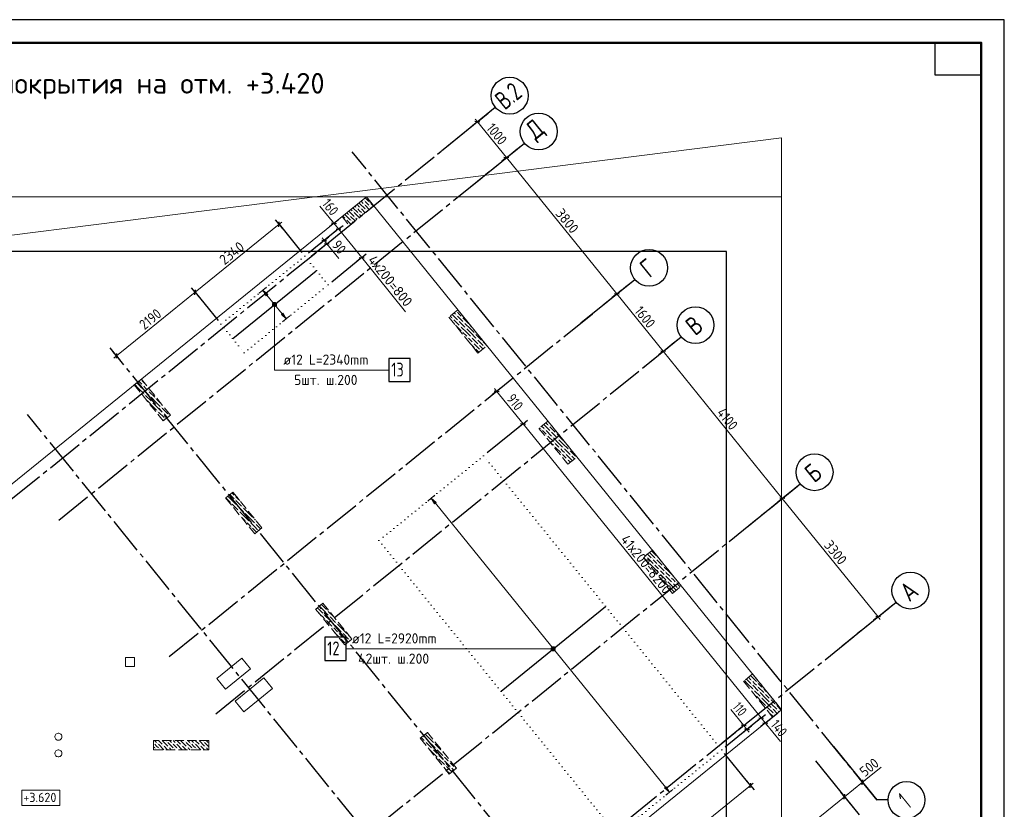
# Model space of a CAD drawing. Header units: millimetres. Extents: x 0 to 42000, y 0 to 29700.
# Tile 7 of 7: x 20659 to 42000, y 12590 to 29700. Entities that reach past the tile are written whole.
import ezdxf

# ---------------------------------------------------------------- set-up
doc = ezdxf.new("R2010")
doc.units = ezdxf.units.MM
for name, pattern in [('______2', [270, 200, -70]), ('______5', [1100, 800, -100, 100, -100]), ('______9', [100, 0, -100])]:
    doc.linetypes.add(name, pattern=pattern)
for name, color, linetype, lineweight in [('Standard', 7, 'Continuous', 25), ('ДОП Низ по Х', 7, 'Continuous', 18), ('ЖБ Перекрытие верхний уровень', 7, 'Continuous', 18), ('Общий01', 7, 'Continuous', 13), ('Позиционная метка номер позиции', 7, 'Continuous', 13), ('Примечания', 7, 'Continuous', 13), ('Размерная линия_ общее', 7, 'Continuous', 13), ('Текст_ общее', 7, 'Continuous', 25)]:
    doc.layers.add(name, color=color, linetype=linetype, lineweight=lineweight)
doc.layers.add('ЖБ Пилон', color=7, linetype='______2', lineweight=13, true_color=0xa0a0a0)
doc.layers.add('Оси', color=7, linetype='______5', lineweight=13, true_color=0x656565)
doc.styles.add('ISOCPEUR', font='txt')

msp = doc.modelspace()

# ---------------------------------------------------------------- hatches: boundary and pattern name
at = {"layer": 'ДОП Низ по Х', "linetype": 'Continuous', "lineweight": 13, "transparency": 33554687}
for points in [[(26003, 23717), (25930, 23838), (26034, 23742)], [(29653, 19210), (29580, 19331), (29684, 19235)]]:
    msp.add_hatch(color=7, dxfattribs=at).paths.add_polyline_path(points, flags=16)
for points in [[(26330, 23313), (26434, 23217), (26361, 23338)], [(34637, 13055), (34741, 12958), (34668, 13080)]]:
    msp.add_hatch(color=7, dxfattribs=at).paths.add_polyline_path(points)
at = {"layer": 'ЖБ Пилон', "linetype": 'Continuous', "lineweight": 18, "transparency": 33554687}
for points in [[(27960, 25619), (27967, 25626), (27973, 25619), (27967, 25613)], [(28040, 25619), (28047, 25626), (28053, 25619), (28047, 25613)], [(28120, 25779), (28127, 25786), (28133, 25779), (28127, 25773)], [(28120, 25699), (28127, 25706), (28133, 25699), (28127, 25693)], [(28240, 25739), (28247, 25746), (28253, 25739), (28247, 25733)], [(28240, 25659), (28247, 25666), (28253, 25659), (28247, 25653)], [(27800, 25459), (27807, 25466), (27813, 25459), (27807, 25453)], [(27880, 25539), (27887, 25546), (27893, 25539), (27887, 25533)], [(27920, 25419), (27927, 25426), (27933, 25419), (27927, 25413)], [(28000, 25499), (28007, 25506), (28013, 25499), (28007, 25493)], [(28080, 25499), (28087, 25506), (28093, 25499), (28087, 25493)], [(28160, 25579), (28167, 25586), (28173, 25579), (28167, 25573)], [(27720, 25379), (27727, 25386), (27733, 25379), (27727, 25373)], [(27840, 25339), (27847, 25346), (27853, 25339), (27847, 25333)], [(30120, 23379), (30127, 23386), (30133, 23379), (30127, 23373)], [(30120, 23299), (30127, 23306), (30133, 23299), (30127, 23293)], [(30240, 23259), (30247, 23266), (30253, 23259), (30247, 23253)], [(30040, 23219), (30047, 23226), (30053, 23219), (30047, 23213)], [(30084, 23103), (30087, 23106), (30093, 23099), (30090, 23095)], [(30160, 23179), (30167, 23186), (30173, 23179), (30167, 23173)], [(30200, 23059), (30207, 23066), (30213, 23059), (30207, 23053)], [(30280, 23139), (30287, 23146), (30293, 23139), (30287, 23133)], [(30400, 23099), (30405, 23104), (30411, 23096), (30407, 23093)], [(30240, 22939), (30247, 22946), (30253, 22939), (30247, 22933)], [(30320, 23019), (30327, 23026), (30333, 23019), (30327, 23013)], [(30520, 22899), (30527, 22906), (30533, 22899), (30527, 22893)], [(30360, 22819), (30367, 22826), (30373, 22819), (30367, 22813)], [(30406, 22705), (30407, 22706), (30413, 22699), (30412, 22698)], [(30440, 22819), (30447, 22826), (30453, 22819), (30447, 22813)], [(30480, 22699), (30487, 22706), (30493, 22699), (30487, 22693)], [(30560, 22779), (30567, 22786), (30573, 22779), (30567, 22773)], [(30600, 22659), (30607, 22666), (30613, 22659), (30607, 22653)], [(30680, 22739), (30687, 22746), (30693, 22739), (30687, 22733)], [(30720, 22619), (30727, 22626), (30733, 22619), (30727, 22613)], [(30520, 22579), (30527, 22586), (30533, 22579), (30527, 22573)], [(30640, 22539), (30647, 22546), (30653, 22539), (30647, 22533)], [(23288, 21904), (23293, 21899), (23287, 21893), (23281, 21899)], [(23320, 21779), (23327, 21786), (23333, 21779), (23327, 21773)], [(23320, 21699), (23327, 21706), (23333, 21699), (23327, 21693)], [(23360, 21579), (23367, 21586), (23373, 21579), (23367, 21573)], [(23440, 21659), (23447, 21666), (23453, 21659), (23447, 21653)], [(23403, 21462), (23407, 21466), (23413, 21459), (23409, 21454)], [(23480, 21539), (23487, 21546), (23493, 21539), (23487, 21533)], [(23520, 21419), (23527, 21426), (23533, 21419), (23527, 21413)], [(23600, 21499), (23607, 21506), (23613, 21499), (23607, 21493)], [(23720, 21379), (23724, 21383), (23730, 21376), (23727, 21373)], [(23640, 21219), (23647, 21226), (23653, 21219), (23647, 21213)], [(23720, 21299), (23727, 21306), (23733, 21299), (23727, 21293)], [(23760, 21179), (23767, 21186), (23773, 21179), (23767, 21173)], [(23880, 21139), (23887, 21146), (23893, 21139), (23887, 21133)], [(23800, 21059), (23807, 21066), (23813, 21059), (23807, 21053)], [(32120, 20979), (32123, 20982), (32129, 20975), (32127, 20973)], [(31960, 20819), (31967, 20826), (31973, 20819), (31967, 20813)], [(32040, 20819), (32047, 20826), (32053, 20819), (32047, 20813)], [(32080, 20699), (32087, 20706), (32093, 20699), (32087, 20693)], [(32120, 20899), (32127, 20906), (32133, 20899), (32127, 20893)], [(32160, 20779), (32167, 20786), (32173, 20779), (32167, 20773)], [(32280, 20739), (32287, 20746), (32293, 20739), (32287, 20733)], [(32124, 20583), (32127, 20586), (32133, 20579), (32130, 20576)], [(32200, 20659), (32207, 20666), (32213, 20659), (32207, 20653)], [(32240, 20539), (32247, 20546), (32253, 20539), (32247, 20533)], [(32320, 20619), (32327, 20626), (32333, 20619), (32327, 20613)], [(32240, 20459), (32247, 20466), (32253, 20459), (32247, 20453)], [(32360, 20419), (32367, 20426), (32373, 20419), (32367, 20413)], [(32400, 20299), (32407, 20306), (32413, 20299), (32407, 20293)], [(32440, 20419), (32447, 20426), (32453, 20419), (32447, 20413)], [(32480, 20299), (32487, 20306), (32493, 20299), (32487, 20293)], [(32560, 20379), (32567, 20386), (32573, 20379), (32567, 20373)], [(32520, 20179), (32527, 20186), (32533, 20179), (32527, 20173)], [(32520, 20099), (32527, 20106), (32533, 20099), (32527, 20093)], [(32600, 20259), (32607, 20266), (32613, 20259), (32607, 20253)], [(32720, 20219), (32727, 20226), (32731, 20222), (32724, 20216)], [(25240, 19219), (25247, 19226), (25253, 19219), (25247, 19213)], [(25320, 19379), (25327, 19386), (25333, 19379), (25327, 19373)], [(25320, 19299), (25327, 19306), (25333, 19299), (25327, 19293)], [(25440, 19259), (25442, 19261), (25448, 19254), (25447, 19253)], [(25360, 19179), (25367, 19186), (25373, 19179), (25367, 19173)], [(25400, 19059), (25407, 19066), (25413, 19059), (25407, 19053)], [(25480, 19139), (25487, 19146), (25493, 19139), (25487, 19133)], [(25520, 19019), (25527, 19026), (25533, 19019), (25527, 19013)], [(25443, 18942), (25447, 18946), (25453, 18939), (25449, 18935)], [(25560, 18819), (25567, 18826), (25573, 18819), (25567, 18813)], [(25640, 18819), (25647, 18826), (25653, 18819), (25647, 18813)], [(25720, 18899), (25727, 18906), (25733, 18899), (25727, 18893)], [(25760, 18779), (25767, 18786), (25773, 18779), (25767, 18773)], [(25680, 18699), (25687, 18706), (25693, 18699), (25687, 18693)], [(25800, 18659), (25807, 18666), (25813, 18659), (25807, 18653)], [(34240, 18059), (34247, 18066), (34253, 18059), (34247, 18053)], [(34280, 17939), (34287, 17946), (34293, 17939), (34287, 17933)], [(34360, 18019), (34367, 18026), (34373, 18019), (34367, 18013)], [(34440, 18019), (34447, 18026), (34453, 18019), (34447, 18013)], [(34400, 17899), (34407, 17906), (34413, 17899), (34407, 17893)], [(34480, 17899), (34487, 17906), (34493, 17899), (34487, 17893)], [(34520, 17779), (34527, 17786), (34533, 17779), (34527, 17773)], [(34600, 17859), (34607, 17866), (34613, 17859), (34607, 17853)], [(34640, 17739), (34647, 17746), (34653, 17739), (34647, 17733)], [(34520, 17699), (34527, 17706), (34533, 17699), (34527, 17693)], [(34560, 17579), (34567, 17586), (34573, 17579), (34567, 17573)], [(34640, 17659), (34647, 17666), (34653, 17659), (34647, 17653)], [(34680, 17539), (34687, 17546), (34693, 17539), (34687, 17533)], [(34760, 17619), (34767, 17626), (34773, 17619), (34767, 17613)], [(34800, 17499), (34807, 17506), (34813, 17499), (34807, 17493)], [(34840, 17619), (34844, 17623), (34850, 17615), (34847, 17613)], [(34880, 17499), (34887, 17506), (34893, 17499), (34887, 17493)], [(34720, 17419), (34727, 17426), (34733, 17419), (34727, 17413)], [(34920, 17379), (34927, 17386), (34933, 17379), (34927, 17373)], [(27320, 16899), (27327, 16906), (27333, 16899), (27327, 16893)], [(27161, 16820), (27167, 16826), (27173, 16819), (27167, 16813)], [(27240, 16819), (27247, 16826), (27253, 16819), (27247, 16813)], [(27280, 16699), (27287, 16706), (27293, 16699), (27287, 16693)], [(27360, 16779), (27367, 16786), (27373, 16779), (27367, 16773)], [(27400, 16659), (27407, 16666), (27413, 16659), (27407, 16653)], [(27480, 16739), (27483, 16741), (27488, 16734), (27487, 16733)], [(27440, 16539), (27447, 16546), (27453, 16539), (27447, 16533)], [(27520, 16619), (27527, 16626), (27533, 16619), (27527, 16613)], [(27560, 16419), (27567, 16426), (27573, 16419), (27567, 16413)], [(27600, 16299), (27607, 16306), (27613, 16299), (27607, 16293)], [(27640, 16419), (27647, 16426), (27653, 16419), (27647, 16413)], [(27680, 16299), (27687, 16306), (27693, 16299), (27687, 16293)], [(27760, 16379), (27767, 16386), (27773, 16379), (27767, 16373)], [(27800, 16259), (27807, 16266), (27813, 16259), (27807, 16253)], [(27720, 16179), (27727, 16186), (27733, 16179), (27727, 16173)], [(36520, 15379), (36527, 15386), (36533, 15379), (36527, 15373)], [(36520, 15299), (36527, 15306), (36533, 15299), (36527, 15293)], [(36560, 15179), (36567, 15186), (36573, 15179), (36567, 15173)], [(36640, 15339), (36647, 15346), (36653, 15339), (36647, 15333)], [(36640, 15259), (36647, 15266), (36653, 15259), (36647, 15253)], [(36760, 15219), (36767, 15226), (36773, 15219), (36767, 15213)], [(36600, 15059), (36607, 15066), (36613, 15059), (36607, 15053)], [(36680, 15139), (36687, 15146), (36693, 15139), (36687, 15133)], [(36720, 15019), (36727, 15026), (36733, 15019), (36727, 15013)], [(36800, 15099), (36807, 15106), (36813, 15099), (36807, 15093)], [(36880, 15099), (36884, 15103), (36890, 15096), (36887, 15093)], [(36920, 14979), (36927, 14986), (36933, 14979), (36927, 14973)], [(36840, 14819), (36847, 14826), (36853, 14819), (36847, 14813)], [(36920, 14899), (36927, 14906), (36933, 14899), (36927, 14893)], [(36960, 14779), (36967, 14786), (36973, 14779), (36967, 14773)], [(37040, 14859), (37047, 14866), (37053, 14859), (37047, 14853)], [(37080, 14739), (37087, 14746), (37093, 14739), (37087, 14733)], [(36885, 14704), (36887, 14706), (36893, 14699), (36891, 14697)], [(37000, 14659), (37007, 14666), (37013, 14659), (37007, 14653)], [(29440, 14139), (29447, 14146), (29453, 14139), (29447, 14133)], [(29520, 14219), (29523, 14222), (29529, 14215), (29527, 14213)], [(23560, 14019), (23567, 14026), (23573, 14019), (23567, 14013)], [(23600, 13899), (23607, 13906), (23613, 13899), (23607, 13893)], [(23640, 14019), (23647, 14026), (23653, 14019), (23647, 14013)], [(23680, 13899), (23687, 13906), (23693, 13899), (23687, 13893)], [(23760, 13979), (23767, 13986), (23773, 13979), (23767, 13973)], [(23840, 14059), (23847, 14066), (23853, 14059), (23847, 14053)], [(23880, 13939), (23887, 13946), (23893, 13939), (23887, 13933)], [(23960, 14019), (23967, 14026), (23973, 14019), (23967, 14013)], [(24000, 13899), (24007, 13906), (24013, 13899), (24007, 13893)], [(24040, 14019), (24047, 14026), (24053, 14019), (24047, 14013)], [(24080, 13899), (24087, 13906), (24093, 13899), (24087, 13893)], [(24160, 13979), (24167, 13986), (24173, 13979), (24167, 13973)], [(24240, 14059), (24247, 14066), (24253, 14059), (24247, 14053)], [(24280, 13939), (24287, 13946), (24293, 13939), (24287, 13933)], [(24360, 14019), (24367, 14026), (24373, 14019), (24367, 14013)], [(24400, 13899), (24407, 13906), (24413, 13899), (24407, 13893)], [(24440, 14019), (24447, 14026), (24453, 14019), (24447, 14013)], [(24480, 13899), (24487, 13906), (24493, 13899), (24487, 13893)], [(24560, 13979), (24567, 13986), (24573, 13979), (24567, 13973)], [(24640, 14059), (24647, 14066), (24653, 14059), (24647, 14053)], [(24680, 13939), (24687, 13946), (24693, 13939), (24687, 13933)], [(29440, 14059), (29447, 14066), (29453, 14059), (29447, 14053)], [(29560, 14019), (29567, 14026), (29573, 14019), (29567, 14013)], [(29600, 13899), (29607, 13906), (29613, 13899), (29607, 13893)], [(29640, 14019), (29647, 14026), (29653, 14019), (29647, 14013)], [(29680, 13899), (29687, 13906), (29693, 13899), (29687, 13893)], [(29720, 13779), (29727, 13786), (29733, 13779), (29727, 13773)], [(29720, 13699), (29727, 13706), (29733, 13699), (29727, 13693)], [(29800, 13859), (29807, 13866), (29813, 13859), (29807, 13853)], [(29840, 13739), (29847, 13746), (29853, 13739), (29847, 13733)], [(29840, 13659), (29847, 13666), (29853, 13659), (29847, 13653)], [(29880, 13539), (29887, 13546), (29893, 13539), (29887, 13533)], [(29960, 13619), (29967, 13626), (29973, 13619), (29967, 13613)], [(30000, 13499), (30007, 13506), (30013, 13499), (30007, 13493)], [(30080, 13499), (30087, 13506), (30093, 13499), (30087, 13493)], [(29920, 13419), (29927, 13426), (29933, 13419), (29927, 13413)]]:
    msp.add_hatch(color=7, dxfattribs=at).paths.add_polyline_path(points, flags=16)
at = {"layer": 'Позиционная метка номер позиции', "linetype": 'Continuous', "lineweight": 13, "transparency": 33554687}
for points in [[(26221, 23550), (26143, 23550), (26137, 23528)], [(26221, 23550), (26137, 23528), (26227, 23528)], [(26227, 23528), (26137, 23528), (26143, 23505)], [(26205, 23566), (26160, 23566), (26143, 23550)], [(26205, 23566), (26143, 23550), (26221, 23550)], [(26227, 23528), (26143, 23505), (26221, 23505)], [(26221, 23505), (26143, 23505), (26160, 23489)], [(26160, 23566), (26205, 23566), (26182, 23573)], [(26221, 23505), (26160, 23489), (26205, 23489)], [(26205, 23489), (26160, 23489), (26182, 23483)], [(32185, 16044), (32185, 16089), (32178, 16067)], [(32201, 16028), (32201, 16106), (32185, 16089)], [(32201, 16028), (32185, 16089), (32185, 16044)], [(32223, 16022), (32223, 16112), (32201, 16106)], [(32223, 16022), (32201, 16106), (32201, 16028)], [(32246, 16028), (32246, 16106), (32223, 16112)], [(32246, 16028), (32223, 16112), (32223, 16022)], [(32262, 16044), (32262, 16089), (32246, 16106)], [(32262, 16044), (32246, 16106), (32246, 16028)], [(32262, 16089), (32262, 16044), (32268, 16067)]]:
    msp.add_hatch(color=7, dxfattribs=at).paths.add_polyline_path(points)

# ---------------------------------------------------------------- linework, layer by layer
at = {"layer": 'Standard', "color": 7, "linetype": 'Continuous', "lineweight": 35, "transparency": 33554687}
for p, q in [((41500, 27600), (41500, 20500)), ((41500, 27200), (41500, 20100))]:
    msp.add_line(p, q, dxfattribs=at)
at = {"layer": 'Standard', "color": 7, "linetype": 'Continuous', "lineweight": 50, "transparency": 33554687}
msp.add_line((41500, 27100), (41500, 23200), dxfattribs=at)
at = {"layer": 'Standard', "color": 7, "linetype": 'Continuous', "lineweight": 25, "transparency": 33554687}
for points in [[(0, 0), (42000, 0), (42000, 29700), (0, 29700), (0, 0)], [(41500, 29200), (41500, 28500), (40500, 28500), (40500, 29200), (41500, 29200)]]:
    msp.add_lwpolyline(points, close=True, dxfattribs=at)
at = {"layer": 'Standard', "color": 7, "linetype": 'Continuous', "lineweight": 50, "transparency": 33554687}
msp.add_lwpolyline([(2000, 29200), (41500, 29200), (41500, 500), (2000, 500), (2000, 29200)], close=True, dxfattribs=at)
at = {"layer": 'Standard', "color": 7, "linetype": 'Continuous', "lineweight": 13, "transparency": 33554687}
for points in [[(41500, 29200), (2000, 29200), (2000, 6000), (41500, 6000), (41500, 29200)], [(5829, 9232), (37172, 9232), (37172, 27138), (5512, 23138), (5829, 9232)], [(6829, 9232), (37172, 9232), (37172, 25860), (6829, 25860), (6829, 9232)]]:
    msp.add_lwpolyline(points, dxfattribs=at)
at = {"layer": 'Standard', "color": 254, "linetype": 'Continuous', "lineweight": 25, "true_color": 0xc4c4ff, "transparency": 33554687}
msp.add_lwpolyline([(14159, 9266), (35979, 9266), (35979, 24679), (14159, 24679), (14159, 9266)], dxfattribs=at)
at = {"layer": 'ДОП Низ по Х', "color": 7, "linetype": 'Continuous', "lineweight": 25, "transparency": 33554687}
for p, q in [((25278, 22795), (27087, 24260)), ((31093, 15152), (33353, 16982))]:
    msp.add_line(p, q, dxfattribs=at)
at = {"layer": 'ДОП Низ по Х', "color": 251, "linetype": 'Continuous', "lineweight": 13, "true_color": 0x494949, "transparency": 33554687}
for p, q in [((25930, 23838), (25853, 23776)), ((25930, 23838), (26008, 23901)), ((25930, 23838), (26034, 23742)), ((26003, 23717), (25930, 23838)), ((25930, 23838), (25930, 23838)), ((26034, 23742), (26003, 23717)), ((26019, 23730), (26346, 23326)), ((26361, 23338), (26330, 23313)), ((26330, 23313), (26434, 23217)), ((26434, 23217), (26361, 23338)), ((26434, 23217), (26512, 23280)), ((26434, 23217), (26356, 23154)), ((26434, 23217), (26434, 23217)), ((29580, 19331), (29503, 19268)), ((29580, 19331), (29658, 19394)), ((29580, 19331), (29684, 19235)), ((29653, 19210), (29580, 19331)), ((29580, 19331), (29580, 19331)), ((29684, 19235), (29653, 19210)), ((29668, 19222), (34653, 13067)), ((34668, 13080), (34637, 13055)), ((34637, 13055), (34741, 12958)), ((34741, 12958), (34668, 13080)), ((34741, 12958), (34818, 13021)), ((34741, 12958), (34663, 12895)), ((34741, 12958), (34741, 12958))]:
    msp.add_line(p, q, dxfattribs=at)
at = {"layer": 'ДОП Низ по Х', "color": 7, "linetype": 'Continuous', "lineweight": 25, "transparency": 33554687}
for points in [[(28662, 21858), (29122, 21858), (29122, 22358), (28662, 22358), (28662, 21858)], [(27274, 15817), (27734, 15817), (27734, 16317), (27274, 16317), (27274, 15817)]]:
    msp.add_lwpolyline(points, dxfattribs=at)
at = {"layer": 'ЖБ Перекрытие верхний уровень', "color": 7, "linetype": 'Continuous', "lineweight": 18, "transparency": 33554687}
for p, q in [((28173, 25860), (19370, 18732)), ((37172, 14747), (28173, 25860)), ((23149, 15882), (22949, 15882)), ((22949, 15882), (22949, 15682)), ((23149, 15682), (23149, 15882)), ((25476, 15866), (24932, 15426)), ((25665, 15633), (25476, 15866)), ((22949, 15682), (23149, 15682)), ((25121, 15192), (25665, 15633)), ((24932, 15426), (25121, 15192)), ((25950, 15439), (25329, 14936)), ((26139, 15206), (25950, 15439)), ((25517, 14703), (26139, 15206)), ((25329, 14936), (25517, 14703)), ((30362, 9232), (37172, 14747)), ((21428, 14187), (21424, 14170)), ((21424, 14170), (21424, 14154)), ((21424, 14154), (21428, 14137)), ((21435, 14202), (21428, 14187)), ((21428, 14137), (21435, 14122)), ((21445, 14215), (21435, 14202)), ((21435, 14122), (21445, 14109)), ((21459, 14226), (21445, 14215)), ((21445, 14109), (21459, 14098)), ((21474, 14233), (21459, 14226)), ((21459, 14098), (21474, 14091)), ((21490, 14237), (21474, 14233)), ((21474, 14091), (21490, 14087)), ((21507, 14237), (21490, 14237)), ((21490, 14087), (21507, 14087)), ((21524, 14233), (21507, 14237)), ((21507, 14087), (21524, 14091)), ((21539, 14226), (21524, 14233)), ((21524, 14091), (21539, 14098)), ((21552, 14215), (21539, 14226)), ((21539, 14098), (21552, 14109)), ((21562, 14202), (21552, 14215)), ((21552, 14109), (21562, 14122)), ((21570, 14187), (21562, 14202)), ((21562, 14122), (21570, 14137)), ((21574, 14170), (21570, 14187)), ((21570, 14137), (21574, 14154)), ((21574, 14154), (21574, 14170)), ((21474, 13873), (21459, 13866)), ((21490, 13877), (21474, 13873)), ((21507, 13877), (21490, 13877)), ((21524, 13873), (21507, 13877)), ((21539, 13866), (21524, 13873)), ((21428, 13827), (21424, 13810)), ((21424, 13810), (21424, 13794)), ((21424, 13794), (21428, 13777)), ((21435, 13842), (21428, 13827)), ((21428, 13777), (21435, 13762)), ((21445, 13855), (21435, 13842)), ((21435, 13762), (21445, 13749)), ((21459, 13866), (21445, 13855)), ((21445, 13749), (21459, 13738)), ((21459, 13738), (21474, 13731)), ((21474, 13731), (21490, 13727)), ((21490, 13727), (21507, 13727)), ((21507, 13727), (21524, 13731)), ((21524, 13731), (21539, 13738)), ((21552, 13855), (21539, 13866)), ((21539, 13738), (21552, 13749)), ((21562, 13842), (21552, 13855)), ((21552, 13749), (21562, 13762)), ((21570, 13827), (21562, 13842)), ((21562, 13762), (21570, 13777)), ((21574, 13810), (21570, 13827)), ((21570, 13777), (21574, 13794)), ((21574, 13794), (21574, 13810))]:
    msp.add_line(p, q, dxfattribs=at)
at = {"layer": 'ЖБ Пилон', "color": 253, "linetype": '______2', "lineweight": 13, "true_color": 0xa0a0a0, "transparency": 33554687}
for p, q in [((28173, 25860), (27648, 25435)), ((28330, 25666), (28173, 25860)), ((27806, 25241), (28330, 25666)), ((27648, 25435), (27806, 25241)), ((30155, 23412), (29961, 23254)), ((30785, 22635), (30155, 23412)), ((29961, 23254), (30590, 22477)), ((30590, 22477), (30785, 22635)), ((23296, 21911), (23141, 21785)), ((23141, 21785), (23770, 21008)), ((23926, 21134), (23296, 21911)), ((23770, 21008), (23926, 21134)), ((32106, 21003), (31912, 20845)), ((32736, 20226), (32106, 21003)), ((31912, 20845), (32541, 20068)), ((32541, 20068), (32736, 20226)), ((25279, 19463), (25123, 19337)), ((25908, 18686), (25279, 19463)), ((25123, 19337), (25753, 18560)), ((25753, 18560), (25908, 18686)), ((34372, 18205), (34178, 18048)), ((35001, 17428), (34372, 18205)), ((34178, 18048), (34807, 17270)), ((34807, 17270), (35001, 17428)), ((27230, 17054), (27074, 16928)), ((27074, 16928), (27703, 16151)), ((27859, 16277), (27230, 17054)), ((27703, 16151), (27859, 16277)), ((36543, 15524), (36349, 15366)), ((36349, 15366), (36978, 14589)), ((37172, 14747), (36543, 15524)), ((36978, 14589), (37172, 14746)), ((29495, 14256), (29340, 14130)), ((29340, 14130), (29969, 13353)), ((30124, 13479), (29495, 14256)), ((24759, 14082), (23559, 14082)), ((23559, 14082), (23559, 13882)), ((23559, 13882), (24759, 13882)), ((24759, 13882), (24759, 14082)), ((29969, 13353), (30124, 13479))]:
    msp.add_line(p, q, dxfattribs=at)
at = {"layer": 'ЖБ Пилон', "color": 9, "linetype": 'Continuous', "lineweight": 18, "true_color": 0xc7c7c7, "transparency": 33554687}
for p, q in [((28147, 25839), (28227, 25759)), ((27882, 25624), (27987, 25519)), ((27926, 25660), (27947, 25639)), ((27970, 25696), (28027, 25639)), ((28014, 25732), (28027, 25719)), ((28027, 25719), (28147, 25599)), ((28059, 25768), (28107, 25719)), ((28103, 25803), (28107, 25799)), ((28187, 25719), (28147, 25759)), ((28147, 25679), (28236, 25590)), ((28227, 25679), (28187, 25719)), ((28267, 25719), (28325, 25661)), ((28267, 25639), (28281, 25625)), ((27661, 25445), (27707, 25399)), ((27707, 25479), (27827, 25359)), ((27749, 25517), (27787, 25479)), ((27793, 25553), (27907, 25439)), ((27927, 25339), (27827, 25439)), ((27838, 25589), (27867, 25559)), ((28016, 25411), (27907, 25519)), ((27947, 25399), (27971, 25375)), ((28027, 25559), (27987, 25599)), ((28067, 25519), (28027, 25559)), ((28027, 25479), (28060, 25446)), ((28067, 25599), (28148, 25518)), ((28187, 25559), (28192, 25554)), ((27787, 25319), (27747, 25359)), ((27827, 25279), (27787, 25319)), ((27867, 25319), (27883, 25303)), ((29989, 23277), (30027, 23239)), ((30033, 23313), (30147, 23199)), ((30077, 23349), (30107, 23319)), ((30187, 23319), (30147, 23359)), ((30147, 23279), (30267, 23159)), ((30227, 23279), (30187, 23319)), ((30067, 23199), (30187, 23079)), ((30107, 23079), (30227, 22959)), ((30187, 23159), (30307, 23039)), ((30267, 23239), (30387, 23119)), ((30427, 22999), (30307, 23119)), ((30347, 22919), (30227, 23039)), ((30267, 22919), (30347, 22839)), ((30347, 22999), (30427, 22919)), ((30347, 22919), (30427, 22839)), ((30427, 22999), (30507, 22919)), ((30427, 22919), (30547, 22799)), ((30547, 22879), (30667, 22759)), ((30427, 22759), (30387, 22799)), ((30467, 22719), (30427, 22759)), ((30427, 22679), (30507, 22599)), ((30467, 22799), (30587, 22679)), ((30507, 22679), (30627, 22559)), ((30587, 22759), (30707, 22639)), ((30700, 22566), (30627, 22639)), ((30755, 22671), (30707, 22719)), ((30587, 22519), (30547, 22559)), ((30612, 22495), (30587, 22519)), ((23152, 21794), (23227, 21719)), ((23227, 21799), (23196, 21830)), ((23227, 21799), (23307, 21719)), ((23240, 21866), (23307, 21799)), ((23307, 21879), (23386, 21800)), ((23227, 21719), (23347, 21599)), ((23387, 21719), (23347, 21759)), ((23347, 21679), (23467, 21559)), ((23427, 21679), (23387, 21719)), ((23387, 21559), (23507, 21439)), ((23467, 21639), (23587, 21519)), ((23547, 21319), (23427, 21439)), ((23627, 21399), (23507, 21519)), ((23547, 21399), (23627, 21319)), ((23627, 21479), (23707, 21399)), ((23627, 21399), (23707, 21319)), ((23547, 21319), (23627, 21239)), ((23627, 21319), (23747, 21199)), ((23667, 21199), (23787, 21079)), ((23747, 21279), (23867, 21159)), ((23787, 21159), (23863, 21083)), ((23736, 21050), (23775, 21012)), ((23907, 21119), (23907, 21119)), ((32016, 20930), (32027, 20919)), ((32027, 20919), (32147, 20799)), ((32061, 20966), (32107, 20919)), ((32105, 21001), (32107, 20999)), ((31928, 20858), (31947, 20839)), ((31972, 20894), (32027, 20839)), ((32027, 20759), (31987, 20799)), ((32067, 20719), (32027, 20759)), ((32067, 20799), (32187, 20679)), ((32147, 20879), (32267, 20759)), ((32187, 20759), (32307, 20639)), ((32427, 20599), (32307, 20719)), ((32107, 20679), (32227, 20559)), ((32187, 20519), (32147, 20559)), ((32227, 20479), (32187, 20519)), ((32347, 20519), (32227, 20639)), ((32267, 20519), (32347, 20439)), ((32347, 20599), (32427, 20519)), ((32347, 20519), (32427, 20439)), ((32427, 20599), (32460, 20566)), ((32427, 20519), (32547, 20399)), ((32267, 20439), (32387, 20319)), ((32427, 20359), (32387, 20399)), ((32467, 20319), (32427, 20359)), ((32427, 20279), (32507, 20199)), ((32467, 20399), (32587, 20279)), ((32507, 20279), (32627, 20159)), ((32587, 20359), (32707, 20239)), ((32470, 20156), (32507, 20119)), ((32587, 20119), (32547, 20159)), ((32547, 20079), (32551, 20076)), ((32595, 20111), (32587, 20119)), ((32683, 20183), (32627, 20239)), ((25259, 19447), (25307, 19399)), ((25147, 19319), (25126, 19340)), ((25147, 19319), (25227, 19239)), ((25171, 19375), (25227, 19319)), ((25227, 19399), (25215, 19411)), ((25227, 19399), (25307, 19319)), ((25227, 19319), (25347, 19199)), ((25387, 19319), (25347, 19359)), ((25347, 19279), (25467, 19159)), ((25427, 19279), (25387, 19319)), ((25267, 19199), (25387, 19079)), ((25387, 19159), (25507, 19039)), ((25547, 18919), (25427, 19039)), ((25627, 18999), (25507, 19119)), ((25547, 18999), (25627, 18919)), ((25627, 18999), (25707, 18919)), ((25467, 18919), (25547, 18839)), ((25547, 18919), (25627, 18839)), ((25627, 18759), (25587, 18799)), ((25627, 18919), (25747, 18799)), ((25667, 18799), (25787, 18679)), ((25747, 18879), (25770, 18856)), ((25667, 18719), (25627, 18759)), ((25707, 18679), (25793, 18593)), ((25787, 18759), (25882, 18664)), ((25837, 18629), (25827, 18639)), ((34347, 18119), (34311, 18155)), ((34355, 18191), (34427, 18119)), ((34178, 18048), (34267, 17959)), ((34227, 18079), (34222, 18084)), ((34267, 18119), (34347, 18039)), ((34267, 18039), (34387, 17919)), ((34347, 18119), (34427, 18039)), ((34427, 17959), (34387, 17999)), ((34427, 18119), (34504, 18043)), ((34467, 17919), (34427, 17959)), ((34467, 17999), (34587, 17879)), ((34427, 17799), (34307, 17919)), ((34427, 17879), (34507, 17799)), ((34427, 17799), (34507, 17719)), ((34507, 17879), (34627, 17759)), ((34587, 17719), (34547, 17759)), ((34627, 17679), (34587, 17719)), ((34747, 17719), (34627, 17839)), ((34667, 17719), (34747, 17639)), ((34747, 17719), (34827, 17639)), ((34513, 17633), (34547, 17599)), ((34547, 17679), (34667, 17559)), ((34587, 17559), (34707, 17439)), ((34667, 17639), (34787, 17519)), ((34827, 17399), (34707, 17519)), ((34827, 17559), (34787, 17599)), ((34867, 17519), (34827, 17559)), ((34747, 17399), (34827, 17319)), ((34827, 17479), (34907, 17399)), ((34827, 17399), (34889, 17337)), ((34827, 17319), (34845, 17301)), ((34907, 17479), (34978, 17409)), ((27147, 16919), (27110, 16957)), ((27147, 16919), (27227, 16839)), ((27154, 16992), (27227, 16919)), ((27227, 16999), (27198, 17028)), ((27227, 16999), (27307, 16919)), ((27227, 16919), (27347, 16799)), ((27347, 16879), (27467, 16759)), ((27142, 16845), (27147, 16839)), ((27227, 16759), (27187, 16799)), ((27267, 16719), (27227, 16759)), ((27267, 16799), (27387, 16679)), ((27307, 16679), (27427, 16559)), ((27387, 16759), (27507, 16639)), ((27547, 16519), (27427, 16639)), ((27467, 16519), (27547, 16439)), ((27547, 16599), (27627, 16519)), ((27547, 16519), (27627, 16439)), ((27627, 16519), (27747, 16399)), ((27482, 16424), (27587, 16319)), ((27627, 16359), (27587, 16399)), ((27667, 16319), (27627, 16359)), ((27627, 16279), (27707, 16199)), ((27667, 16399), (27787, 16279)), ((27707, 16279), (27776, 16210)), ((27787, 16359), (27813, 16333)), ((36366, 15380), (36427, 15319)), ((36427, 15399), (36410, 15416)), ((36427, 15399), (36507, 15319)), ((36454, 15452), (36507, 15399)), ((36507, 15479), (36627, 15359)), ((36543, 15523), (36547, 15519)), ((36427, 15319), (36547, 15199)), ((36587, 15319), (36547, 15359)), ((36547, 15279), (36667, 15159)), ((36627, 15279), (36587, 15319)), ((36587, 15159), (36707, 15039)), ((36667, 15319), (36747, 15239)), ((36667, 15239), (36787, 15119)), ((36827, 15159), (36787, 15199)), ((36867, 15119), (36827, 15159)), ((36557, 15109), (36587, 15079)), ((36747, 14919), (36627, 15039)), ((36827, 14999), (36707, 15119)), ((36747, 14999), (36827, 14919)), ((36827, 15079), (36907, 14999)), ((36827, 14999), (36907, 14919)), ((36987, 14919), (36947, 14959)), ((36747, 14919), (36827, 14839)), ((36827, 14919), (36947, 14799)), ((36867, 14799), (36987, 14679)), ((36947, 14879), (37067, 14759)), ((37027, 14879), (36987, 14919)), ((36987, 14759), (37077, 14669)), ((37067, 14839), (37165, 14741)), ((36907, 14679), (36988, 14598)), ((37033, 14633), (37027, 14639)), ((37121, 14705), (37107, 14719)), ((29387, 14119), (29360, 14146)), ((29427, 14079), (29387, 14119)), ((29404, 14182), (29427, 14159)), ((29547, 14119), (29448, 14218)), ((29467, 14119), (29547, 14039)), ((29492, 14254), (29507, 14239)), ((29547, 14119), (29627, 14039)), ((23559, 13947), (23587, 13919)), ((23584, 14082), (23627, 14039)), ((23627, 13959), (23587, 13999)), ((23667, 13919), (23627, 13959)), ((23664, 14082), (23747, 13999)), ((23667, 13999), (23784, 13882)), ((23747, 14079), (23867, 13959)), ((23787, 13959), (23864, 13882)), ((23827, 14079), (23824, 14082)), ((23867, 14039), (23987, 13919)), ((23904, 14082), (23947, 14039)), ((23944, 13882), (23907, 13919)), ((23984, 14082), (24027, 14039)), ((24027, 13959), (23987, 13999)), ((24067, 13919), (24027, 13959)), ((24064, 14082), (24147, 13999)), ((24067, 13999), (24184, 13882)), ((24147, 14079), (24267, 13959)), ((24187, 13959), (24264, 13882)), ((24227, 14079), (24224, 14082)), ((24267, 14039), (24387, 13919)), ((24304, 14082), (24347, 14039)), ((24344, 13882), (24307, 13919)), ((24384, 14082), (24427, 14039)), ((24427, 13959), (24387, 13999)), ((24467, 13919), (24427, 13959)), ((24464, 14082), (24547, 13999)), ((24467, 13999), (24584, 13882)), ((24547, 14079), (24667, 13959)), ((24587, 13959), (24664, 13882)), ((24627, 14079), (24624, 14082)), ((24667, 14039), (24759, 13947)), ((24704, 14082), (24747, 14039)), ((24744, 13882), (24707, 13919)), ((29467, 14039), (29587, 13919)), ((29627, 13799), (29526, 13901)), ((29627, 13959), (29587, 13999)), ((29667, 13919), (29627, 13959)), ((29627, 13879), (29707, 13799)), ((29667, 13999), (29787, 13879)), ((29707, 13879), (29827, 13759)), ((29627, 13799), (29707, 13719)), ((29787, 13719), (29747, 13759)), ((29747, 13679), (29867, 13559)), ((29827, 13679), (29787, 13719)), ((29857, 13809), (29827, 13839)), ((29867, 13719), (29947, 13639)), ((29866, 13480), (29907, 13439)), ((29867, 13639), (29987, 13519)), ((30027, 13400), (29907, 13519)), ((30027, 13559), (29987, 13599)), ((30067, 13519), (30027, 13559)), ((30027, 13479), (30071, 13435)), ((30107, 13479), (30115, 13471)), ((29947, 13399), (29982, 13364))]:
    msp.add_line(p, q, dxfattribs=at)
at = {"layer": 'Общий01', "color": 7, "linetype": 'Continuous', "lineweight": 18, "transparency": 33554687}
msp.add_lwpolyline([(20704, 12674), (21531, 12674), (21531, 13008), (20704, 13008), (20704, 12674)], dxfattribs=at)
at = {"layer": 'Оси', "color": 8, "linetype": '______5', "lineweight": -3, "transparency": 33554687}
for p, q in [((18759, 17916), (30968, 27803)), ((21510, 18857), (31598, 27025)), ((39241, 12788), (27863, 26839)), ((23902, 15904), (33989, 24072)), ((24909, 14660), (34996, 22829)), ((33995, 8540), (22617, 22591)), ((32208, 7093), (20829, 21143)), ((27489, 11474), (37576, 19642)), ((29566, 8909), (39653, 17078))]:
    msp.add_line(p, q, dxfattribs=at)
at = {"layer": 'Оси', "color": 7, "linetype": 'Continuous', "lineweight": 25, "transparency": 33554687}
for p, q in [((29803, 26859), (30968, 27803)), ((30432, 26081), (31598, 27025)), ((32823, 23128), (33989, 24072)), ((34164, 22155), (34996, 22829)), ((36410, 18698), (37576, 19642)), ((38487, 16134), (39653, 17078)), ((38297, 13954), (39238, 12792)), ((37908, 13639), (38852, 12473)), ((39481, 12792), (39238, 12792))]:
    msp.add_line(p, q, dxfattribs=at)
at = {"layer": 'Оси', "color": 7, "linetype": 'Continuous', "lineweight": 13, "transparency": 33554687}
msp.add_line((38926, 13177), (39330, 13504), dxfattribs=at)
at = {"layer": 'Оси', "color": 7, "linetype": 'Continuous', "lineweight": 25, "transparency": 33554687}
for centre in [(31279, 28054), (31908, 27277), (34300, 24324), (35307, 23081), (37887, 19894), (39964, 17330), (39881, 12792)]:
    msp.add_circle(centre, 400, dxfattribs=at)
at = {"layer": 'Позиционная метка номер позиции', "color": 251, "linetype": 'Continuous', "lineweight": 13, "true_color": 0x656565, "transparency": 33554687}
for p, q in [((27469, 25290), (27167, 25663)), ((27317, 24846), (27575, 24527)), ((28073, 24544), (29023, 23371)), ((36352, 14405), (36069, 14754)), ((36818, 14461), (37146, 14056))]:
    msp.add_line(p, q, dxfattribs=at)
at = {"layer": 'Позиционная метка номер позиции', "color": 7, "linetype": 'Continuous', "lineweight": 13, "transparency": 33554687}
for p, q in [((26137, 23528), (26137, 23528)), ((26182, 23573), (26182, 23573)), ((26182, 23483), (26182, 23483)), ((26227, 23528), (26227, 23528)), ((32223, 16067), (27734, 16067)), ((32178, 16067), (32178, 16067)), ((32223, 16112), (32223, 16112)), ((32223, 16022), (32223, 16022)), ((32268, 16067), (32268, 16067))]:
    msp.add_line(p, q, dxfattribs=at)
msp.add_lwpolyline([(26182, 23528), (26182, 22108), (28647, 22108)], dxfattribs=at)
for centre in [(26182, 23528), (32223, 16067)]:
    msp.add_circle(centre, 45, dxfattribs=at)
at = {"layer": 'Примечания', "color": 7, "linetype": '______9', "lineweight": 13, "transparency": 33554687}
for p, q in [((26840, 24575), (25021, 23102)), ((27343, 23953), (26840, 24575)), ((25525, 22480), (27343, 23953)), ((25021, 23102), (25525, 22480)), ((30715, 20250), (28446, 18412)), ((35875, 13877), (30715, 20250)), ((28446, 18412), (33606, 12039)), ((33606, 12039), (35875, 13877))]:
    msp.add_line(p, q, dxfattribs=at)
at = {"layer": 'Размерная линия_ общее', "color": 7, "linetype": 'Continuous', "lineweight": 13, "transparency": 33554687}
for p, q in [((30580, 27488), (30532, 27546)), ((31209, 26711), (30580, 27488)), ((33600, 23758), (31209, 26711)), ((34607, 22514), (33600, 23758)), ((37188, 19328), (34607, 22514)), ((39264, 16763), (37188, 19328)), ((39264, 16763), (39312, 16705)), ((38538, 12862), (38926, 13177)), ((38926, 13177), (38984, 13224)), ((33680, 8929), (38538, 12862))]:
    msp.add_line(p, q, dxfattribs=at)
at = {"layer": 'Размерная линия_ общее', "color": 253, "linetype": 'Continuous', "lineweight": -3, "true_color": 0xa0a0a0, "transparency": 33554687}
for p, q in [((30580, 27488), (30813, 27677)), ((30580, 27488), (30677, 27567)), ((30580, 27488), (30483, 27409)), ((31209, 26711), (31112, 26632)), ((31209, 26711), (31306, 26789)), ((33600, 23758), (33503, 23679)), ((33600, 23758), (33698, 23836)), ((34607, 22514), (34510, 22435)), ((34607, 22514), (34704, 22593)), ((37188, 19328), (37090, 19249)), ((37188, 19328), (37285, 19406)), ((39264, 16763), (39497, 16952)), ((39264, 16763), (39167, 16685)), ((39264, 16763), (39361, 16842)), ((38926, 13177), (38847, 13274)), ((38926, 13177), (39005, 13079)), ((38926, 13177), (39112, 12947)), ((38538, 12862), (38459, 12959)), ((38538, 12862), (38616, 12765)), ((38538, 12862), (38726, 12629))]:
    msp.add_line(p, q, dxfattribs=at)
at = {"layer": 'Размерная линия_ общее', "color": 7, "linetype": 'Continuous', "lineweight": 25, "transparency": 33554687}
for p, q in [((30632, 27482), (30527, 27493)), ((31262, 26705), (31156, 26716)), ((33653, 23752), (33548, 23763)), ((34660, 22509), (34555, 22520)), ((37240, 19322), (37135, 19333)), ((39317, 16758), (39212, 16769)), ((38921, 13124), (38932, 13229)), ((38532, 12809), (38543, 12915))]:
    msp.add_line(p, q, dxfattribs=at)
at = {"layer": 'Размерная линия_ общее', "color": 251, "linetype": 'Continuous', "lineweight": 13, "true_color": 0x656565, "transparency": 33554687}
for p, q in [((24461, 23794), (26280, 25266)), ((26280, 25266), (26338, 25313)), ((27469, 25290), (27422, 25348)), ((27469, 25290), (27570, 25166)), ((27260, 24915), (27213, 24974)), ((27570, 25166), (28073, 24544)), ((27260, 24915), (27317, 24846)), ((27317, 24846), (27364, 24787)), ((28073, 24544), (28120, 24486)), ((22759, 22415), (22701, 22368)), ((30997, 21649), (30950, 21708)), ((30997, 21649), (31570, 20942)), ((31570, 20942), (36730, 14569)), ((36730, 14569), (36818, 14461)), ((36352, 14405), (36305, 14463)), ((36421, 14319), (36352, 14405)), ((36421, 14319), (36468, 14261)), ((36818, 14461), (36866, 14402)), ((34230, 11269), (36499, 13107)), ((36499, 13107), (36557, 13154))]:
    msp.add_line(p, q, dxfattribs=at)
at = {"layer": 'Размерная линия_ общее', "color": 251, "linetype": 'Continuous', "lineweight": -3, "true_color": 0x656565, "transparency": 33554687}
for p, q in [((26280, 25266), (26201, 25363)), ((26280, 25266), (26358, 25169)), ((26280, 25266), (26777, 24653)), ((27469, 25290), (27372, 25212)), ((27469, 25290), (27566, 25369)), ((27469, 25290), (27469, 25290)), ((27570, 25166), (27667, 25244)), ((27570, 25166), (26917, 24638)), ((27260, 24915), (27358, 24994)), ((27570, 25166), (27472, 25087)), ((27260, 24915), (26917, 24638)), ((27317, 24846), (26974, 24568)), ((27260, 24915), (27163, 24837)), ((27317, 24846), (27220, 24767)), ((27317, 24846), (27414, 24924)), ((28073, 24544), (27421, 24016)), ((28073, 24544), (27976, 24465)), ((28073, 24544), (28170, 24623)), ((24461, 23794), (24383, 23891)), ((24461, 23794), (24540, 23696)), ((22759, 22415), (22680, 22512)), ((22759, 22415), (22838, 22318)), ((22759, 22415), (22759, 22415)), ((30997, 21649), (30900, 21571)), ((30997, 21649), (31094, 21728)), ((30997, 21649), (30997, 21649)), ((31570, 20942), (30793, 20313)), ((31570, 20942), (31473, 20863)), ((31570, 20942), (31667, 21021)), ((36730, 14569), (35953, 13940)), ((36730, 14569), (36633, 14491)), ((36730, 14569), (36827, 14648)), ((36818, 14461), (36916, 14539)), ((36352, 14405), (35884, 14026)), ((36421, 14319), (35953, 13940)), ((36352, 14405), (36255, 14326)), ((36421, 14319), (36324, 14240)), ((36352, 14405), (36449, 14483)), ((36421, 14319), (36518, 14398)), ((36818, 14461), (36721, 14382)), ((36499, 13107), (35938, 13799)), ((36499, 13107), (36420, 13204)), ((36499, 13107), (36578, 13010))]:
    msp.add_line(p, q, dxfattribs=at)
at = {"layer": 'Размерная линия_ общее', "color": 251, "linetype": 'Continuous', "lineweight": 25, "true_color": 0x656565, "transparency": 33554687}
for p, q in [((26274, 25213), (26285, 25319)), ((27416, 25296), (27522, 25285)), ((27517, 25171), (27622, 25160)), ((27208, 24921), (27313, 24910)), ((27264, 24851), (27370, 24840)), ((28020, 24550), (28126, 24539)), ((24456, 23741), (24467, 23846)), ((22754, 22363), (22765, 22468)), ((30944, 21655), (31050, 21644)), ((31517, 20948), (31623, 20936)), ((36678, 14575), (36783, 14564)), ((36405, 14399), (36299, 14410)), ((36474, 14314), (36368, 14325)), ((36766, 14466), (36871, 14455)), ((36494, 13054), (36505, 13160))]:
    msp.add_line(p, q, dxfattribs=at)
at = {"layer": 'Размерная линия_ общее', "color": 253, "linetype": 'Continuous', "lineweight": -3, "true_color": 0xa0a0a0, "transparency": 33554687}
for points in [[(31209, 26711), (31222, 26721), (31222, 26721), (31442, 26899)], [(33600, 23758), (33614, 23768), (33614, 23768), (33614, 23768), (33614, 23768), (33834, 23946)], [(34607, 22514), (34621, 22525), (34621, 22525), (34621, 22525), (34621, 22525), (34621, 22525), (34621, 22525), (34840, 22703)], [(37188, 19328), (37201, 19339), (37201, 19339), (37201, 19339), (37201, 19339), (37201, 19339), (37201, 19339), (37201, 19339), (37201, 19339), (37421, 19517)]]:
    msp.add_lwpolyline(points, dxfattribs=at)
at = {"layer": 'Размерная линия_ общее', "color": 251, "linetype": 'Continuous', "lineweight": 13, "true_color": 0x656565, "transparency": 33554687}
msp.add_lwpolyline([(22759, 22415), (23395, 22930), (23395, 22930), (24461, 23794)], dxfattribs=at)
at = {"layer": 'Размерная линия_ общее', "color": 251, "linetype": 'Continuous', "lineweight": -3, "true_color": 0x656565, "transparency": 33554687}
for points in [[(24461, 23794), (24770, 23412), (24770, 23412), (24958, 23180)], [(36818, 14461), (36832, 14471), (36832, 14471), (37094, 14684)]]:
    msp.add_lwpolyline(points, dxfattribs=at)

# ---------------------------------------------------------------- texts
at = {"layer": 'ДОП Низ по Х', "color": 7, "linetype": 'Continuous', "lineweight": 13, "transparency": 33554687, "attachment_point": 7, "style": 'ISOCPEUR'}
for s, insert, char_height, width in [('\\W0.96;ø12 L=2340mm ', (26376, 22225), 220, 2172.61), ('\\W0.75;13', (28712, 21968), 300, 472.28), ('\\W0.97;5шт. ш.200 ', (26607, 21785), 220, 1712.32), ('\\W0.75;12', (27324, 15927), 300, 472.27), ('\\W0.96;ø12 L=2920mm ', (27862, 16184), 220, 2150.52), ('\\W0.98;42шт. ш.200 ', (27994, 15744), 220, 1888.53)]:
    msp.add_mtext(s, dxfattribs=dict(at, insert=insert, char_height=char_height, width=width))
at = {"layer": 'Общий01', "color": 7, "linetype": 'Continuous', "lineweight": 18, "transparency": 33554687, "insert": (20738, 12748), "char_height": 200, "width": 854.3, "attachment_point": 7, "style": 'ISOCPEUR'}
msp.add_mtext('\\W0.95;+3.620', dxfattribs=at)
at = {"layer": 'Оси', "color": 7, "linetype": 'Continuous', "lineweight": 35, "transparency": 33554687, "char_height": 400, "attachment_point": 7, "rotation": 39, "style": 'ISOCPEUR'}
for s, insert, width in [('\\W0.72;В.2', (31173, 27728), 719.49), ('\\W0.82;Д', (31886, 27019), 523.53), ('\\W0.78;Г', (34309, 24091), 435.23), ('\\W0.80;В', (35300, 22835), 479.77), ('\\W0.80;Б', (37880, 19648), 479.77), ('\\W0.82;А', (39941, 17071), 523.53), ('\\W0.56;1', (39921, 12584), 311.12)]:
    msp.add_mtext(s, dxfattribs=dict(at, insert=insert, width=width))
at = {"layer": 'Размерная линия_ общее', "color": 7, "linetype": 'Continuous', "lineweight": 25, "transparency": 33554687, "char_height": 220, "attachment_point": 7, "style": 'ISOCPEUR'}
for s, insert, width, rotation in [('\\W0.87;1000', (30760, 27344), 666.91, 309), ('\\W0.93;3800', (32257, 25496), 718.09, 309), ('\\W0.87;1600', (33970, 23381), 666.9, 309), ('\\W0.87;4100', (35756, 21175), 689.42, 309), ('\\W0.93;3300', (38078, 18308), 718.09, 309), ('\\W0.91;500', (38978, 13283), 561.98, 39)]:
    msp.add_mtext(s, dxfattribs=dict(at, insert=insert, width=width, rotation=rotation))
at = {"layer": 'Размерная линия_ общее', "color": 251, "linetype": 'Continuous', "lineweight": 25, "true_color": 0x656565, "transparency": 33554687, "char_height": 220, "attachment_point": 7, "style": 'ISOCPEUR'}
for s, insert, width, rotation in [('\\W0.83;160', (27197, 25705), 508.57, 309), ('\\W0.93;2340', (25100, 24375), 740.38, 39), ('\\W0.87;90', (27411, 24809), 403.92, 309), ('\\W0.97;4х200=800', (28190, 24482), 1513.52, 309), ('\\W0.87;2190', (23365, 22970), 666.91, 39), ('\\W0.83;910', (31198, 21481), 508.57, 309), ('\\W0.95;41х200=8200', (33670, 18428), 1775.25, 309), ('\\W0.74;110', (36095, 14801), 455.15, 309), ('\\W0.83;140', (36919, 14416), 531.42, 309)]:
    msp.add_mtext(s, dxfattribs=dict(at, insert=insert, width=width, rotation=rotation))
at = {"layer": 'Текст_ общее', "color": 7, "linetype": 'Continuous', "lineweight": 50, "transparency": 33554687, "insert": (3000, 27975), "char_height": 450, "width": 23992.62, "attachment_point": 7, "style": 'ISOCPEUR'}
msp.add_mtext('\\W1.00;Схема дополнительного армирования нижней зоны плиты покрытия на отм. +3.420', dxfattribs=at)

doc.saveas('drawing.dxf')
